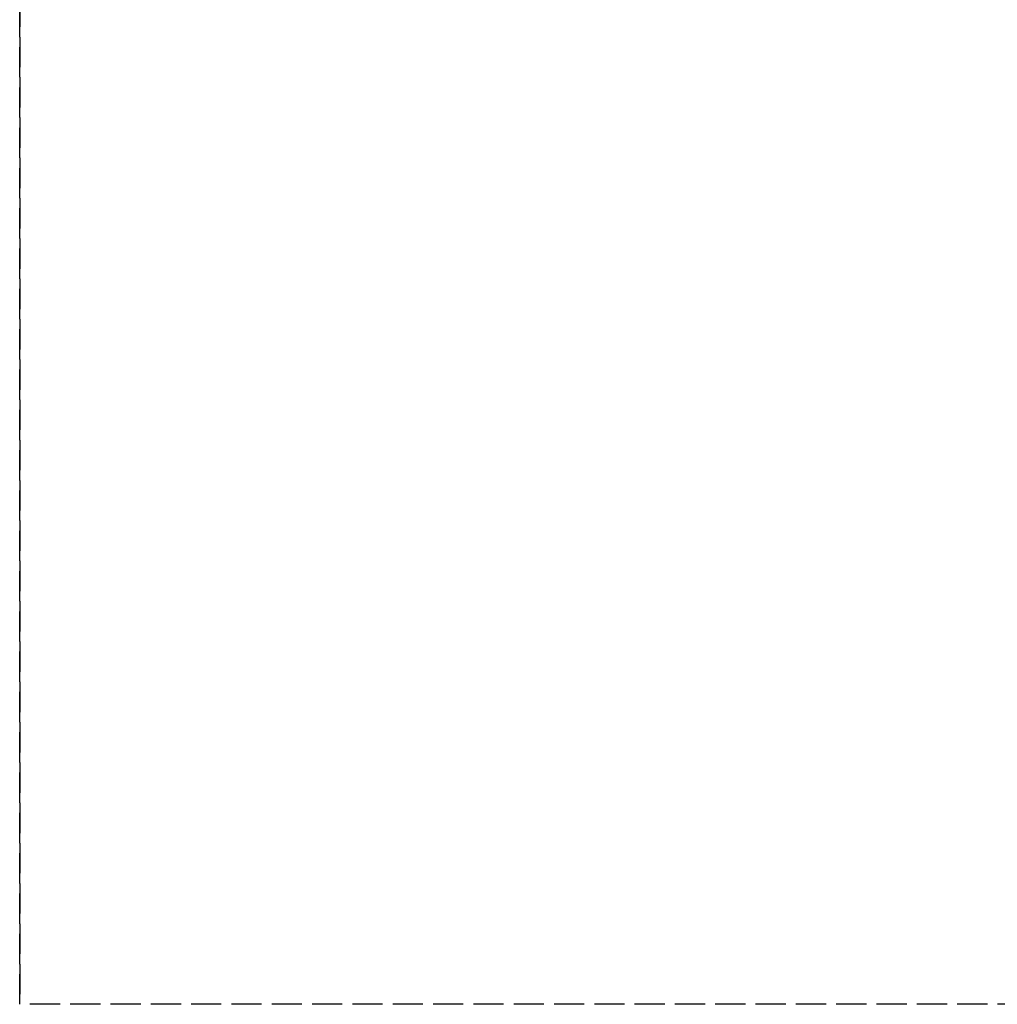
# Model space of a CAD drawing. Header units: millimetres. Extents: x 0 to 2050, y -94 to 94.
# Tile 1 of 10: x 0 to 48, y -94 to -45. Entities that reach past the tile are written whole.
import ezdxf

# ---------------------------------------------------------------- set-up
doc = ezdxf.new("R2010")
doc.units = ezdxf.units.MM
doc.header["$LTSCALE"] = 10
doc.linetypes.add('ALLCAD_Strich', pattern=[0.2, 0.15, -0.05])
doc.layers.add('BESCH_KONT_sich_schn_grun_2d', color=10, linetype='Continuous')
doc.layers.add('BESCH_KONT_sich_schn_seit_2d', color=160, linetype='Continuous')

msp = doc.modelspace()

# ---------------------------------------------------------------- linework, layer by layer
at = {"layer": 'BESCH_KONT_sich_schn_grun_2d', "linetype": 'ALLCAD_Strich'}
for p in [(0, 94), (2050, -94)]:
    msp.add_line(p, (0, -94), dxfattribs=at)
at = {"layer": 'BESCH_KONT_sich_schn_seit_2d', "linetype": 'ALLCAD_Strich'}
for p, q in [((0, 94, 2418), (0, -94, 2418)), ((0, -94, 2368), (0, 94, 2368)), ((0, -94, 2418), (0, -94, 2368))]:
    msp.add_line(p, q, dxfattribs=at)

doc.saveas('drawing.dxf')
